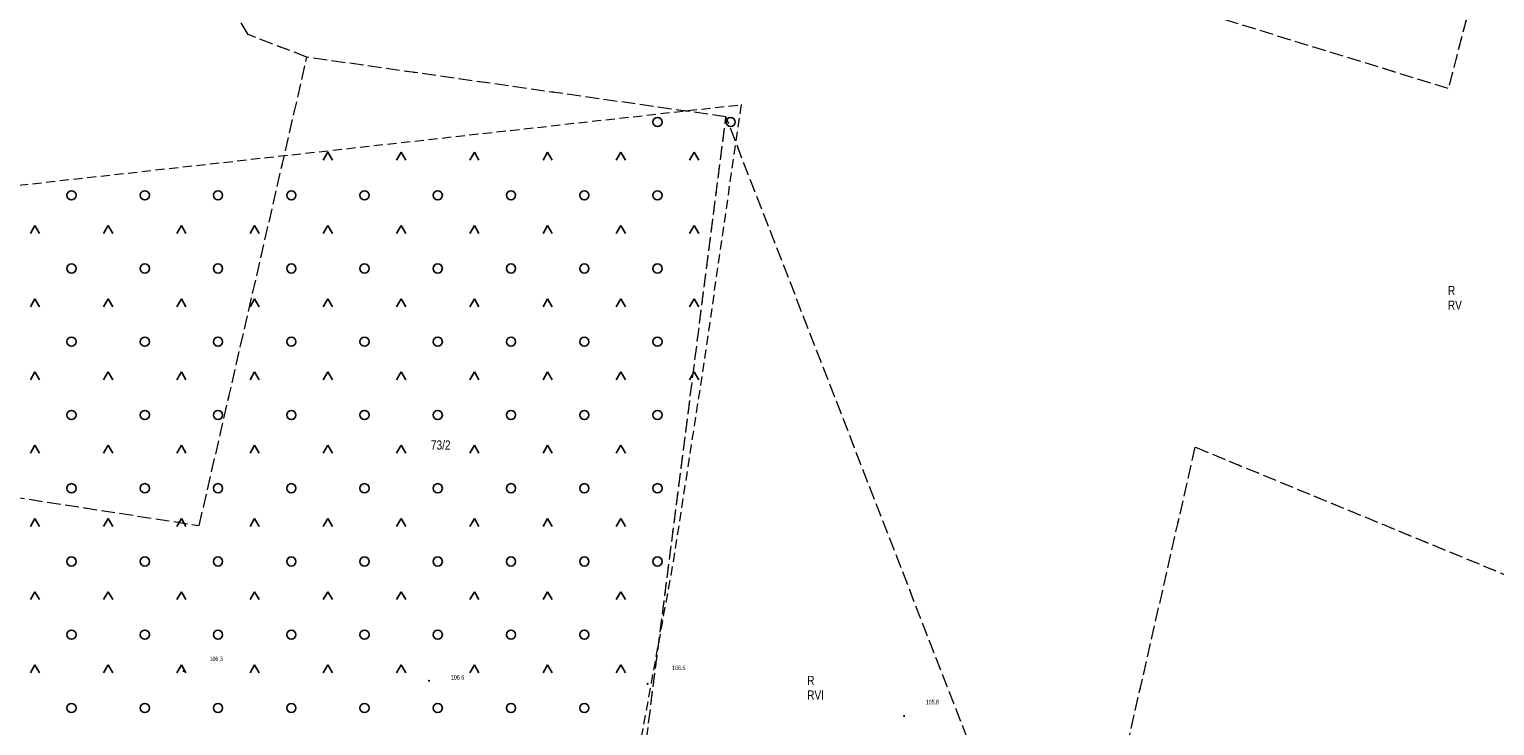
# Model space of a CAD drawing. Header units: inches. Extents: x 6497603 to 6502483, y 5925790 to 5934357.
# Tile 28 of 256: x 6499643 to 6499883, y 5926353 to 5926467. Entities that reach past the tile are written whole.
import ezdxf
from ezdxf.enums import TextEntityAlignment as Align

# ---------------------------------------------------------------- set-up
doc = ezdxf.new("R2010")
doc.units = ezdxf.units.IN
doc.header["$MEASUREMENT"] = 0
for name, pattern in [('1.5_0.75', [2.25, 1.5, -0.75]), ('egkk-1000', [3, 2.25, -0.75]), ('egug-1000', [1.5, 0.75, -0.75])]:
    doc.linetypes.add(name, pattern=pattern)
for name, color, linetype in [('209-oznaczenie konturu klasyfikacyjnego', 7, 'Continuous'), ('210-oznaczenie konturu użytku gruntowego', 7, 'Continuous'), ('211-numer działki ewidencyjnej', 7, 'Continuous'), ('217-kontur klasyfikacyjny', 7, 'Continuous'), ('218-kontur użytku gruntowego', 7, 'Continuous'), ('pikieta naturalna', 7, 'Continuous'), ('pikieta naturalna-Atr2', 7, 'Continuous'), ('teren zalesiony', 7, 'Continuous')]:
    doc.layers.add(name, color=color, linetype=linetype)
doc.styles.get("Standard").update_dxf_attribs({"font": 'arial.ttf'})

# ---------------------------------------------------------------- blocks, each defined once
blk = doc.blocks.new('PW01')
at = {"linetype": 'Continuous', "lineweight": 13}
h = blk.add_hatch(color=0, dxfattribs=at)
edge = h.paths.add_edge_path()
edge.add_arc((0, 0), 0.18, 0, 360)
blk = doc.blocks.new('OTZK3')
at = {"color": 0, "linetype": 'Continuous'}
for p, q in [((-0.75, -0.433), (0, 0.866)), ((0, 0.866), (0.75, -0.433))]:
    blk.add_line(p, q, dxfattribs=at)
blk = doc.blocks.new('OTZK1')
at = {"color": 0, "linetype": 'Continuous'}
blk.add_circle((0, 0), 0.75, dxfattribs=at)

msp = doc.modelspace()

# ---------------------------------------------------------------- linework, layer by layer
at = {"layer": '217-kontur klasyfikacyjny', "color": 3, "linetype": 'egkk-1000', "lineweight": 18, "flags": 128}
for points in [[(6499678.42, 5926466.18), (6499644.78, 5926522.62)], [(6499875.01, 5926457.36), (6499744.29, 5926497.56)], [(6499881.76, 5926483.28), (6499875.01, 5926457.36)], [(6499688.02, 5926462.48), (6499678.42, 5926466.18)], [(6499670.38, 5926385.76), (6499688.02, 5926462.48)], [(6499756.67, 5926452.72), (6499688.02, 5926462.48)], [(6499742.1, 5926338.52), (6499756.67, 5926452.72)], [(6499803.82, 5926331.3), (6499756.67, 5926452.72)], [(6499541.68, 5926405.58), (6499670.38, 5926385.76)], [(6499833.51, 5926398.59), (6499817.62, 5926328.91)], [(6500013.26, 5926324.58), (6499833.51, 5926398.59)]]:
    msp.add_lwpolyline(points, dxfattribs=at)
at = {"layer": '218-kontur użytku gruntowego', "color": 3, "linetype": 'egug-1000', "lineweight": 18, "flags": 128}
for points in [[(6499678.42, 5926466.18), (6499644.78, 5926522.62)], [(6499875.01, 5926457.36), (6499744.29, 5926497.56)], [(6499881.76, 5926483.28), (6499875.01, 5926457.36)], [(6499688.02, 5926462.48), (6499678.42, 5926466.18)], [(6499670.38, 5926385.76), (6499688.02, 5926462.48)], [(6499756.67, 5926452.72), (6499688.02, 5926462.48)], [(6499742.1, 5926338.52), (6499756.67, 5926452.72)], [(6499803.82, 5926331.3), (6499756.67, 5926452.72)], [(6499541.68, 5926405.58), (6499670.38, 5926385.76)], [(6499833.51, 5926398.59), (6499817.62, 5926328.91)], [(6500013.26, 5926324.58), (6499833.51, 5926398.59)]]:
    msp.add_lwpolyline(points, dxfattribs=at)
at = {"layer": 'teren zalesiony', "color": 7, "linetype": '1.5_0.75', "lineweight": 18, "flags": 128}
msp.add_lwpolyline([(6499759.14, 5926454.71), (6499753.09, 5926412.61), (6499747.98, 5926379.58), (6499740.56, 5926338.78), (6499711.31, 5926340.68), (6499669.47, 5926341.7), (6499612.6, 5926341.77), (6499591.1, 5926342.13), (6499567.82, 5926345.1), (6499421.4, 5926365.55), (6499338.37, 5926377.12), (6499344.2, 5926387.11), (6499361.38, 5926410.34)], close=True, dxfattribs=at)

# ---------------------------------------------------------------- block references
at = {"layer": 'pikieta naturalna', "color": 7, "linetype": 'Continuous', "lineweight": 13}
for p in [(6499667.83, 5926361.93), (6499708.02, 5926360.32), (6499743.84, 5926359.82), (6499785.85, 5926354.56)]:
    msp.add_blockref('PW01', p, dxfattribs=at)
at = {"layer": 'teren zalesiony', "color": 7, "linetype": 'Continuous', "lineweight": 18}
for name, p in [('OTZK1', (6499745.456, 5926451.866)), ('OTZK1', (6499757.456, 5926451.866)), ('OTZK3', (6499691.456, 5926446.046)), ('OTZK3', (6499703.456, 5926446.046)), ('OTZK3', (6499715.456, 5926446.046)), ('OTZK3', (6499727.456, 5926446.046)), ('OTZK3', (6499739.456, 5926446.046)), ('OTZK3', (6499751.456, 5926446.046)), ('OTZK1', (6499649.456, 5926439.866)), ('OTZK1', (6499661.456, 5926439.866)), ('OTZK1', (6499673.456, 5926439.866)), ('OTZK1', (6499685.456, 5926439.866)), ('OTZK1', (6499697.456, 5926439.866)), ('OTZK1', (6499709.456, 5926439.866)), ('OTZK1', (6499721.456, 5926439.866)), ('OTZK1', (6499733.456, 5926439.866)), ('OTZK1', (6499745.456, 5926439.866)), ('OTZK3', (6499643.456, 5926434.046)), ('OTZK3', (6499655.456, 5926434.046)), ('OTZK3', (6499667.456, 5926434.046)), ('OTZK3', (6499679.456, 5926434.046)), ('OTZK3', (6499691.456, 5926434.046)), ('OTZK3', (6499703.456, 5926434.046)), ('OTZK3', (6499715.456, 5926434.046)), ('OTZK3', (6499727.456, 5926434.046)), ('OTZK3', (6499739.456, 5926434.046)), ('OTZK3', (6499751.456, 5926434.046)), ('OTZK1', (6499649.456, 5926427.866)), ('OTZK1', (6499661.456, 5926427.866)), ('OTZK1', (6499673.456, 5926427.866)), ('OTZK1', (6499685.456, 5926427.866)), ('OTZK1', (6499697.456, 5926427.866)), ('OTZK1', (6499709.456, 5926427.866)), ('OTZK1', (6499721.456, 5926427.866)), ('OTZK1', (6499733.456, 5926427.866)), ('OTZK1', (6499745.456, 5926427.866)), ('OTZK3', (6499643.456, 5926422.046)), ('OTZK3', (6499655.456, 5926422.046)), ('OTZK3', (6499667.456, 5926422.046)), ('OTZK3', (6499679.456, 5926422.046)), ('OTZK3', (6499691.456, 5926422.046)), ('OTZK3', (6499703.456, 5926422.046)), ('OTZK3', (6499715.456, 5926422.046)), ('OTZK3', (6499727.456, 5926422.046)), ('OTZK3', (6499739.456, 5926422.046)), ('OTZK3', (6499751.456, 5926422.046)), ('OTZK1', (6499649.456, 5926415.866)), ('OTZK1', (6499661.456, 5926415.866)), ('OTZK1', (6499673.456, 5926415.866)), ('OTZK1', (6499685.456, 5926415.866)), ('OTZK1', (6499697.456, 5926415.866)), ('OTZK1', (6499709.456, 5926415.866)), ('OTZK1', (6499721.456, 5926415.866)), ('OTZK1', (6499733.456, 5926415.866)), ('OTZK1', (6499745.456, 5926415.866)), ('OTZK3', (6499643.456, 5926410.046)), ('OTZK3', (6499655.456, 5926410.046)), ('OTZK3', (6499667.456, 5926410.046)), ('OTZK3', (6499679.456, 5926410.046)), ('OTZK3', (6499691.456, 5926410.046)), ('OTZK3', (6499703.456, 5926410.046)), ('OTZK3', (6499715.456, 5926410.046)), ('OTZK3', (6499727.456, 5926410.046)), ('OTZK3', (6499739.456, 5926410.046)), ('OTZK3', (6499751.456, 5926410.046)), ('OTZK1', (6499649.456, 5926403.866)), ('OTZK1', (6499661.456, 5926403.866)), ('OTZK1', (6499673.456, 5926403.866)), ('OTZK1', (6499685.456, 5926403.866)), ('OTZK1', (6499697.456, 5926403.866)), ('OTZK1', (6499709.456, 5926403.866)), ('OTZK1', (6499721.456, 5926403.866)), ('OTZK1', (6499733.456, 5926403.866)), ('OTZK1', (6499745.456, 5926403.866)), ('OTZK3', (6499643.456, 5926398.046)), ('OTZK3', (6499655.456, 5926398.046)), ('OTZK3', (6499667.456, 5926398.046)), ('OTZK3', (6499679.456, 5926398.046)), ('OTZK3', (6499691.456, 5926398.046)), ('OTZK3', (6499703.456, 5926398.046)), ('OTZK3', (6499715.456, 5926398.046)), ('OTZK3', (6499727.456, 5926398.046)), ('OTZK3', (6499739.456, 5926398.046)), ('OTZK1', (6499649.456, 5926391.866)), ('OTZK1', (6499661.456, 5926391.866)), ('OTZK1', (6499673.456, 5926391.866)), ('OTZK1', (6499685.456, 5926391.866)), ('OTZK1', (6499697.456, 5926391.866)), ('OTZK1', (6499709.456, 5926391.866)), ('OTZK1', (6499721.456, 5926391.866)), ('OTZK1', (6499733.456, 5926391.866)), ('OTZK1', (6499745.456, 5926391.866)), ('OTZK3', (6499643.456, 5926386.046)), ('OTZK3', (6499655.456, 5926386.046)), ('OTZK3', (6499667.456, 5926386.046)), ('OTZK3', (6499679.456, 5926386.046)), ('OTZK3', (6499691.456, 5926386.046)), ('OTZK3', (6499703.456, 5926386.046)), ('OTZK3', (6499715.456, 5926386.046)), ('OTZK3', (6499727.456, 5926386.046)), ('OTZK3', (6499739.456, 5926386.046)), ('OTZK1', (6499649.456, 5926379.866)), ('OTZK1', (6499661.456, 5926379.866)), ('OTZK1', (6499673.456, 5926379.866)), ('OTZK1', (6499685.456, 5926379.866)), ('OTZK1', (6499697.456, 5926379.866)), ('OTZK1', (6499709.456, 5926379.866)), ('OTZK1', (6499721.456, 5926379.866)), ('OTZK1', (6499733.456, 5926379.866)), ('OTZK1', (6499745.456, 5926379.866)), ('OTZK3', (6499643.456, 5926374.046)), ('OTZK3', (6499655.456, 5926374.046)), ('OTZK3', (6499667.456, 5926374.046)), ('OTZK3', (6499679.456, 5926374.046)), ('OTZK3', (6499691.456, 5926374.046)), ('OTZK3', (6499703.456, 5926374.046)), ('OTZK3', (6499715.456, 5926374.046)), ('OTZK3', (6499727.456, 5926374.046)), ('OTZK3', (6499739.456, 5926374.046)), ('OTZK1', (6499649.456, 5926367.866)), ('OTZK1', (6499661.456, 5926367.866)), ('OTZK1', (6499673.456, 5926367.866)), ('OTZK1', (6499685.456, 5926367.866)), ('OTZK1', (6499697.456, 5926367.866)), ('OTZK1', (6499709.456, 5926367.866)), ('OTZK1', (6499721.456, 5926367.866)), ('OTZK1', (6499733.456, 5926367.866)), ('OTZK3', (6499643.456, 5926362.046)), ('OTZK3', (6499655.456, 5926362.046)), ('OTZK3', (6499667.456, 5926362.046)), ('OTZK3', (6499679.456, 5926362.046)), ('OTZK3', (6499691.456, 5926362.046)), ('OTZK3', (6499703.456, 5926362.046)), ('OTZK3', (6499715.456, 5926362.046)), ('OTZK3', (6499727.456, 5926362.046)), ('OTZK3', (6499739.456, 5926362.046)), ('OTZK1', (6499649.456, 5926355.866)), ('OTZK1', (6499661.456, 5926355.866)), ('OTZK1', (6499673.456, 5926355.866)), ('OTZK1', (6499685.456, 5926355.866)), ('OTZK1', (6499697.456, 5926355.866)), ('OTZK1', (6499709.456, 5926355.866)), ('OTZK1', (6499721.456, 5926355.866)), ('OTZK1', (6499733.456, 5926355.866))]:
    msp.add_blockref(name, p, dxfattribs=at)

# ---------------------------------------------------------------- texts
at = {"layer": '209-oznaczenie konturu klasyfikacyjnego', "color": 3, "linetype": 'Continuous', "lineweight": 18, "width": 0.79}
for s, p in [('RV', (6499874.94, 5926422.62)), ('RVI', (6499769.97, 5926358.73))]:
    msp.add_text(s, height=1.5, dxfattribs=at).set_placement(p, align=Align.TOP_LEFT)
at = {"layer": '210-oznaczenie konturu użytku gruntowego', "color": 3, "linetype": 'Continuous', "lineweight": 18, "width": 0.79}
for p in [(6499874.95, 5926423.52), (6499769.98, 5926359.63)]:
    msp.add_text('R', height=1.5, dxfattribs=at).set_placement(p)
at = {"layer": '211-numer działki ewidencyjnej', "color": 3, "linetype": 'Continuous', "lineweight": 18, "width": 0.79}
msp.add_text('73/2', height=1.5, dxfattribs=at).set_placement((6499708.33, 5926399.69), align=Align.TOP_LEFT)
at = {"layer": 'pikieta naturalna-Atr2', "color": 7, "width": 0.667}
for s, p in [('106.3', (6499672.06, 5926363.54)), ('106.6', (6499711.61, 5926360.51)), ('106.5', (6499747.85, 5926362.07)), ('105.8', (6499789.4, 5926356.45))]:
    msp.add_text(s, height=0.75, dxfattribs=at).set_placement(p)

doc.saveas('drawing.dxf')
